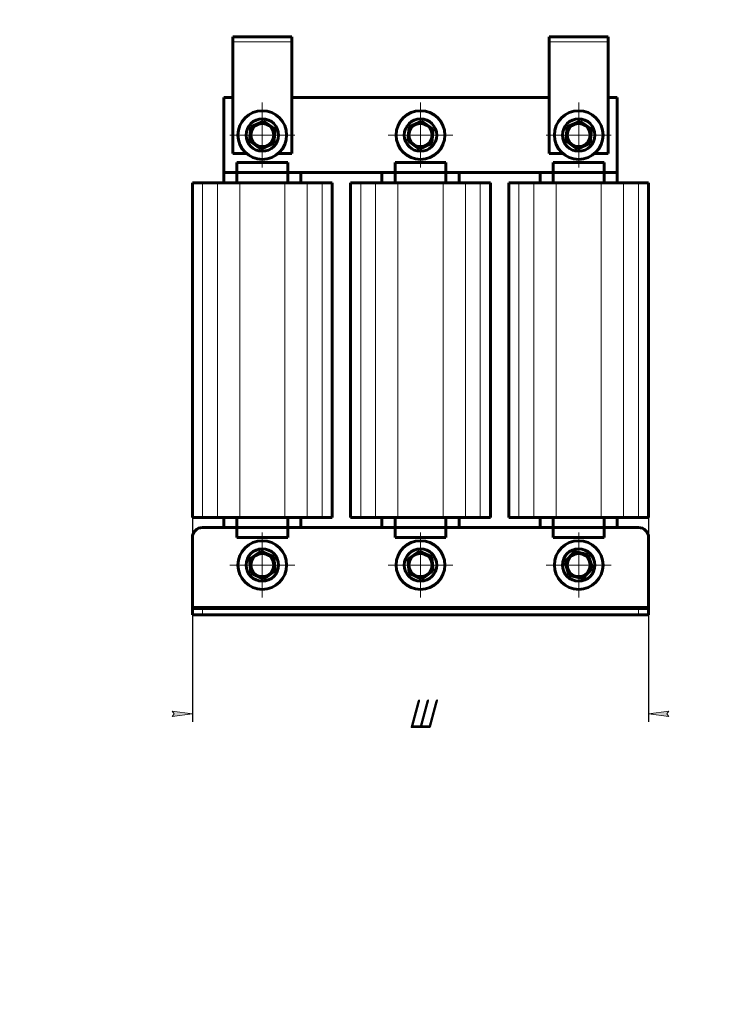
# Model space of a CAD drawing. Header units: millimetres. Extents: x 0 to 297, y 0 to 420.
# Tile 1 of 3: x 0 to 173, y 0 to 243. Entities that reach past the tile are written whole.
import ezdxf

# ---------------------------------------------------------------- set-up
doc = ezdxf.new("R2010")
doc.units = ezdxf.units.MM
for name, pattern in [('K5LT_AXLED', [19.5, 15, -1.5, 1.5, -1.5]), ('K5LT_BASIC', [0]), ('K5LT_THIN', [0])]:
    doc.linetypes.add(name, pattern=pattern)
doc.layers.add('Системный слой', color=7, linetype='Continuous')
doc.styles.add('KDIMTEXTSTYLE', font='GOST_AU.SHX', dxfattribs={"width": 0.96, "oblique": 15, "height": 5})
doc.dimstyles.new('KDIMSTYLE (0.50)', dxfattribs={"dimtxt": 5, "dimasz": 1, "dimexe": 2, "dimexo": 0, "dimgap": 1, "dimtad": 1, "dimlfac": 2, "dimtxsty": 'KDIMTEXTSTYLE', "dimsah": 1, "dimcen": 0, "dimdle": 1, "dimadec": 0, "dimazin": 0, "dimtfac": 0.667, "dimtmove": 0, "dimatfit": 3, "dimfxl": 1, "dimtvp": 1, "dimtolj": 1, "dimtzin": 0, "dimarcsym": 0})

# ---------------------------------------------------------------- blocks, each defined once
blk = doc.blocks.new('U0')
at = {"layer": 'Системный слой', "color": 150, "linetype": 'K5LT_BASIC', "lineweight": 60, "true_color": 0x0080ff}
for p, q in [((52.57825849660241, 209.7955377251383), (55.85963153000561, 209.7955377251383)), ((63.79688546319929, 209.7955377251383), (67.07825849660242, 209.7955377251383))]:
    blk.add_line(p, q, dxfattribs=at)
blk = doc.blocks.new('U1')
at = {"layer": 'Системный слой', "color": 150, "linetype": 'K5LT_BASIC', "lineweight": 60, "true_color": 0x0080ff}
for p, q in [((130.5782584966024, 209.7955377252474), (133.8596315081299, 209.7955377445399)), ((141.7968854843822, 209.7955377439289), (145.0782584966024, 209.7955377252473))]:
    blk.add_line(p, q, dxfattribs=at)
blk = doc.blocks.new('U2')
at = {"layer": 'Системный слой', "color": 150, "linetype": 'K5LT_BASIC', "lineweight": 60, "true_color": 0x0080ff}
for p, q in [((53.57825849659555, 117.5455377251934), (45.07825849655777, 117.5455377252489)), ((92.57825849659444, 117.5455377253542), (66.07825849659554, 117.5455377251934)), ((131.5782584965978, 117.5455377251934), (105.0782584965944, 117.5455377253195)), ((152.5782584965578, 117.5455377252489), (144.0782584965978, 117.5455377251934))]:
    blk.add_line(p, q, dxfattribs=at)
blk = doc.blocks.new('U3')
at = {"layer": 'Системный слой', "color": 150, "linetype": 'K5LT_BASIC', "lineweight": 60, "true_color": 0x0080ff}
for p, q in [((52.57825849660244, 223.5455377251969), (50.32825849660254, 223.5455377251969)), ((130.5782584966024, 223.5455377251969), (67.07825849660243, 223.5455377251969)), ((147.3282584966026, 223.5455377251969), (145.0782584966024, 223.5455377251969))]:
    blk.add_line(p, q, dxfattribs=at)
blk = doc.blocks.new('U4')
at = {"layer": 'Системный слой', "color": 150, "linetype": 'K5LT_BASIC', "lineweight": 60, "true_color": 0x0080ff}
for p, q in [((50.32825849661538, 205.045537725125), (53.57825849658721, 205.0455377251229)), ((66.07825849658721, 205.045537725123), (92.57825849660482, 205.0455377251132)), ((105.0782584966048, 205.0455377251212), (131.5782584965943, 205.0455377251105)), ((144.0782584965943, 205.0455377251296), (147.3282584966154, 205.0455377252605))]:
    blk.add_line(p, q, dxfattribs=at)
blk = doc.blocks.new('U5')
at = {"layer": 'Системный слой', "color": 150, "linetype": 'K5LT_BASIC', "lineweight": 60, "true_color": 0x0080ff}
for p, q in [((50.32825849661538, 205.045537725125), (50.32825849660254, 202.5455377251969)), ((50.32825849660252, 120.0455377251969), (50.32825849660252, 117.5455377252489))]:
    blk.add_line(p, q, dxfattribs=at)
blk = doc.blocks.new('U6')
at = {"layer": 'Системный слой', "color": 150, "linetype": 'K5LT_BASIC', "lineweight": 60, "true_color": 0x0080ff}
for p, q in [((108.3282584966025, 205.0455377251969), (108.3282584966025, 202.5455377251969)), ((108.3282584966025, 120.0455377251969), (108.3282584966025, 117.5455377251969))]:
    blk.add_line(p, q, dxfattribs=at)
blk = doc.blocks.new('U7')
at = {"layer": 'Системный слой', "color": 150, "linetype": 'K5LT_BASIC', "lineweight": 60, "true_color": 0x0080ff}
for p, q in [((69.32825849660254, 205.0455377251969), (69.32825849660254, 202.5455377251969)), ((69.32825849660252, 120.0455377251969), (69.32825849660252, 117.5455377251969))]:
    blk.add_line(p, q, dxfattribs=at)
blk = doc.blocks.new('U8')
at = {"layer": 'Системный слой', "color": 150, "linetype": 'K5LT_BASIC', "lineweight": 60, "true_color": 0x0080ff}
for p, q in [((147.3282584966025, 202.5455377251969), (147.3282584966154, 205.0455377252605)), ((147.3282584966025, 117.5455377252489), (147.3282584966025, 120.0455377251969))]:
    blk.add_line(p, q, dxfattribs=at)
blk = doc.blocks.new('U9')
at = {"layer": 'Системный слой', "color": 150, "linetype": 'K5LT_BASIC', "lineweight": 60, "true_color": 0x0080ff}
for p, q in [((89.32825849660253, 202.5455377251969), (89.32825849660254, 205.0455377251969)), ((89.32825849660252, 117.5455377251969), (89.32825849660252, 120.0455377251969))]:
    blk.add_line(p, q, dxfattribs=at)
blk = doc.blocks.new('U10')
at = {"layer": 'Системный слой', "color": 150, "linetype": 'K5LT_BASIC', "lineweight": 60, "true_color": 0x0080ff}
for p, q in [((128.3282584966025, 202.5455377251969), (128.3282584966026, 205.0455377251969)), ((128.3282584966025, 117.5455377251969), (128.3282584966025, 120.0455377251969))]:
    blk.add_line(p, q, dxfattribs=at)
blk = doc.blocks.new('U11')
at = {"layer": 'Системный слой', "color": 150, "linetype": 'K5LT_BASIC', "lineweight": 60, "true_color": 0x0080ff}
for p, q in [((50.32825849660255, 223.5955377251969), (52.57825849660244, 223.5955377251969)), ((67.07825849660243, 223.5955377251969), (130.5782584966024, 223.5955377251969)), ((145.0782584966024, 223.5955377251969), (147.3282584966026, 223.5955377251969))]:
    blk.add_line(p, q, dxfattribs=at)
blk = doc.blocks.new('KDIMARROW_01')
at = {"layer": 'Системный слой'}
blk.add_hatch(color=0, dxfattribs=at).paths.add_polyline_path([(0, 0), (-5, 0.658262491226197), (-4.5, 5.51091059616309e-16), (-5, -0.6582624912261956)])
at = {"layer": 'Системный слой', "color": 0, "linetype": 'K5LT_THIN', "lineweight": 18}
for p, q in [((-4.5, 5.51091059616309e-16), (-5, 0.658262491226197)), ((-5, 0.658262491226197), (0, 0)), ((0, 0), (-5, -0.6582624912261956)), ((-5, -0.6582624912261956), (-4.5, 5.51091059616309e-16)), ((0, 0), (-1, 0))]:
    blk.add_line(p, q, dxfattribs=at)
blk = doc.blocks.new('U12')
at = {"layer": 'Системный слой', "color": 30, "linetype": 'K5LT_AXLED', "lineweight": 18, "true_color": 0xff8000}
for q in [(59.82825849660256, 116.2955377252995), (51.82825849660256, 108.2955377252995), (67.82825849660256, 108.2955377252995), (59.82825849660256, 100.2955377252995)]:
    blk.add_line((59.82825849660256, 108.2955377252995), q, dxfattribs=at)
blk = doc.blocks.new('U13')
at = {"layer": 'Системный слой', "color": 30, "linetype": 'K5LT_AXLED', "lineweight": 18, "true_color": 0xff8000}
for q in [(59.82825849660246, 222.2955377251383), (51.82825849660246, 214.2955377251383), (67.82825849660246, 214.2955377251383), (59.82825849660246, 206.2955377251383)]:
    blk.add_line((59.82825849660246, 214.2955377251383), q, dxfattribs=at)
blk = doc.blocks.new('U14')
at = {"layer": 'Системный слой', "color": 30, "linetype": 'K5LT_AXLED', "lineweight": 18, "true_color": 0xff8000}
for q in [(98.8282584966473, 116.2955377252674), (90.8282584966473, 108.2955377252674), (106.8282584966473, 108.2955377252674), (98.8282584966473, 100.2955377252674)]:
    blk.add_line((98.8282584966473, 108.2955377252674), q, dxfattribs=at)
blk = doc.blocks.new('U15')
at = {"layer": 'Системный слой', "color": 30, "linetype": 'K5LT_AXLED', "lineweight": 18, "true_color": 0xff8000}
for q in [(98.82825849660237, 222.29553772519), (90.82825849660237, 214.29553772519), (106.8282584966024, 214.29553772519), (98.82825849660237, 206.29553772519)]:
    blk.add_line((98.82825849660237, 214.29553772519), q, dxfattribs=at)
blk = doc.blocks.new('U16')
at = {"layer": 'Системный слой', "color": 30, "linetype": 'K5LT_AXLED', "lineweight": 18, "true_color": 0xff8000}
for q in [(137.8282584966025, 116.2955377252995), (129.8282584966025, 108.2955377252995), (145.8282584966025, 108.2955377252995), (137.8282584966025, 100.2955377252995)]:
    blk.add_line((137.8282584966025, 108.2955377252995), q, dxfattribs=at)
blk = doc.blocks.new('U17')
at = {"layer": 'Системный слой', "color": 30, "linetype": 'K5LT_AXLED', "lineweight": 18, "true_color": 0xff8000}
for q in [(137.8282584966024, 222.2955377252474), (129.8282584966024, 214.2955377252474), (145.8282584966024, 214.2955377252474), (137.8282584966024, 206.2955377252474)]:
    blk.add_line((137.8282584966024, 214.2955377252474), q, dxfattribs=at)

msp = doc.modelspace()

# ---------------------------------------------------------------- linework, layer by layer
at = {"layer": 'Системный слой', "color": 150, "linetype": 'K5LT_BASIC', "lineweight": 60, "true_color": 0x0080ff}
for p, q in [((52.57825849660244, 238.5455377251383), (52.57825849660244, 237.2955377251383)), ((52.57825849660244, 238.5455377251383), (67.07825849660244, 238.5455377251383)), ((67.07825849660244, 237.2955377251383), (67.07825849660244, 238.5455377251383)), ((130.5782584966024, 238.5455377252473), (130.5782584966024, 237.2955377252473)), ((130.5782584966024, 238.5455377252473), (145.0782584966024, 238.5455377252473)), ((145.0782584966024, 237.2955377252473), (145.0782584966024, 238.5455377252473)), ((52.57825849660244, 237.2955377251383), (52.57825849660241, 209.7955377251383)), ((67.07825849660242, 209.7955377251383), (67.07825849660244, 237.2955377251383)), ((130.5782584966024, 237.2955377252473), (130.5782584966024, 209.7955377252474)), ((145.0782584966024, 209.7955377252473), (145.0782584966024, 237.2955377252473)), ((50.32825849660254, 223.5455377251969), (50.32825849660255, 223.5955377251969)), ((50.32825849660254, 223.5455377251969), (50.32825849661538, 205.045537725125)), ((147.3282584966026, 223.5455377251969), (147.3282584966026, 223.5955377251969)), ((147.3282584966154, 205.0455377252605), (147.3282584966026, 223.5455377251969)), ((56.67347205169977, 212.8646909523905), (57.01171562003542, 216.3122395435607)), ((57.01171562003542, 216.3122395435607), (60.16650206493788, 217.7430863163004)), ((60.16650206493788, 217.7430863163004), (62.9830449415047, 215.72638449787)), ((95.67347202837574, 212.8646910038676), (96.01171565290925, 216.3122395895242)), ((96.01171565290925, 216.3122395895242), (99.16650212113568, 217.7430863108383)), ((99.16650212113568, 217.7430863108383), (101.9830449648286, 215.7263844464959)), ((134.6734720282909, 212.8646910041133), (135.0117156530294, 216.3122395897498)), ((135.0117156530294, 216.3122395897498), (138.1665021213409, 217.7430863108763)), ((138.1665021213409, 217.7430863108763), (140.9830449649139, 215.7263844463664)), ((62.9830449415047, 215.72638449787), (62.64480137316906, 212.2788359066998)), ((101.9830449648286, 215.7263844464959), (101.6448013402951, 212.2788358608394)), ((140.9830449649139, 215.7263844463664), (140.6448013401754, 212.2788358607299)), ((59.49001492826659, 210.84798913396), (56.67347205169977, 212.8646909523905)), ((62.64480137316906, 212.2788359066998), (59.49001492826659, 210.84798913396)), ((98.49001487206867, 210.8479891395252), (95.67347202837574, 212.8646910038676)), ((101.6448013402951, 212.2788358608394), (98.49001487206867, 210.8479891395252)), ((137.4900148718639, 210.8479891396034), (134.6734720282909, 212.8646910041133)), ((140.6448013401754, 212.2788358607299), (137.4900148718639, 210.8479891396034)), ((53.57825849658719, 207.5455377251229), (66.07825849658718, 207.545537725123)), ((53.57825849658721, 205.0455377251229), (53.57825849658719, 207.5455377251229)), ((66.07825849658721, 205.045537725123), (66.07825849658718, 207.545537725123)), ((92.57825849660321, 207.5455377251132), (105.0782584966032, 207.5455377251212)), ((92.57825849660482, 205.0455377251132), (92.57825849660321, 207.5455377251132)), ((105.0782584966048, 205.0455377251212), (105.0782584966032, 207.5455377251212)), ((131.5782584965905, 207.5455377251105), (144.0782584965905, 207.5455377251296)), ((131.5782584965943, 205.0455377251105), (131.5782584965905, 207.5455377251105)), ((144.0782584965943, 205.0455377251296), (144.0782584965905, 207.5455377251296)), ((53.57825849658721, 205.0455377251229), (66.07825849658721, 205.045537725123)), ((53.57825849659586, 202.545537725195), (53.57825849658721, 205.0455377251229)), ((66.07825849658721, 205.045537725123), (66.07825849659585, 202.5455377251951)), ((92.57825849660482, 205.0455377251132), (105.0782584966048, 205.0455377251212)), ((92.57825849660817, 202.5455377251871), (92.57825849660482, 205.0455377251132)), ((105.0782584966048, 205.0455377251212), (105.0782584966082, 202.5455377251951)), ((131.5782584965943, 205.0455377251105), (144.0782584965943, 205.0455377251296)), ((131.5782584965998, 202.5455377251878), (131.5782584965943, 205.0455377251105)), ((144.0782584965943, 205.0455377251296), (144.0782584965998, 202.5455377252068)), ((42.57825849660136, 120.0455377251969), (42.57825849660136, 202.5455377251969)), ((42.57825849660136, 202.5455377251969), (45.09534090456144, 202.5455377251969)), ((45.09534090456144, 202.5455377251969), (48.76795843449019, 202.5455377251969)), ((48.76795843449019, 202.5455377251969), (54.25087602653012, 202.5455377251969)), ((54.25087602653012, 202.5455377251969), (65.40564096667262, 202.5455377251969)), ((65.40564096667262, 202.5455377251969), (70.88855855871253, 202.5455377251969)), ((70.88855855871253, 202.5455377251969), (74.5611760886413, 202.5455377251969)), ((74.5611760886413, 202.5455377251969), (77.07825849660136, 202.5455377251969)), ((77.07825849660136, 120.0455377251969), (77.07825849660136, 202.5455377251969)), ((81.57825849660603, 120.0455377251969), (81.57825849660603, 202.5455377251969)), ((81.57825849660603, 202.5455377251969), (84.0953409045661, 202.5455377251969)), ((84.0953409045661, 202.5455377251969), (87.76795843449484, 202.5455377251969)), ((87.76795843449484, 202.5455377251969), (93.25087602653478, 202.5455377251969)), ((93.25087602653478, 202.5455377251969), (104.4056409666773, 202.5455377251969)), ((104.4056409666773, 202.5455377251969), (109.8885585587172, 202.5455377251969)), ((109.8885585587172, 202.5455377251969), (113.561176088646, 202.5455377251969)), ((113.561176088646, 202.5455377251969), (116.078258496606, 202.5455377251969)), ((116.078258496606, 120.0455377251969), (116.078258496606, 202.5455377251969)), ((120.5782584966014, 120.0455377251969), (120.5782584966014, 202.5455377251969)), ((120.5782584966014, 202.5455377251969), (123.0953409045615, 202.5455377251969)), ((123.0953409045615, 202.5455377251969), (126.7679584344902, 202.5455377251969)), ((126.7679584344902, 202.5455377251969), (132.2508760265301, 202.5455377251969)), ((132.2508760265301, 202.5455377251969), (143.4056409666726, 202.5455377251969)), ((143.4056409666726, 202.5455377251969), (148.8885585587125, 202.5455377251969)), ((148.8885585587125, 202.5455377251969), (152.5611760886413, 202.5455377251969)), ((152.5611760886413, 202.5455377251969), (155.0782584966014, 202.5455377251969)), ((155.0782584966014, 120.0455377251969), (155.0782584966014, 202.5455377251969)), ((42.57825849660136, 120.0455377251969), (45.09534090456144, 120.0455377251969)), ((45.09534090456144, 120.0455377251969), (48.76795843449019, 120.0455377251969)), ((48.76795843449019, 120.0455377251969), (54.25087602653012, 120.0455377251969)), ((53.57825849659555, 117.5455377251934), (53.57825849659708, 120.0455377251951)), ((54.25087602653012, 120.0455377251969), (65.40564096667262, 120.0455377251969)), ((65.40564096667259, 120.0455377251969), (70.88855855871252, 120.0455377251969)), ((66.07825849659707, 120.0455377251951), (66.07825849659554, 117.5455377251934)), ((70.88855855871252, 120.0455377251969), (74.56117608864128, 120.0455377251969)), ((74.56117608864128, 120.0455377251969), (77.07825849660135, 120.0455377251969)), ((81.57825849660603, 120.0455377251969), (84.0953409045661, 120.0455377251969)), ((84.0953409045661, 120.0455377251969), (87.76795843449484, 120.0455377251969)), ((87.76795843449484, 120.0455377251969), (93.25087602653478, 120.0455377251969)), ((92.57825849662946, 117.5455377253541), (92.5782584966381, 120.0455377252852)), ((93.25087602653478, 120.0455377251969), (104.4056409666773, 120.0455377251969)), ((104.4056409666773, 120.0455377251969), (109.8885585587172, 120.0455377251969)), ((105.0782584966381, 120.0455377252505), (105.0782584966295, 117.5455377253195)), ((109.8885585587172, 120.0455377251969), (113.561176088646, 120.0455377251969)), ((113.561176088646, 120.0455377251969), (116.078258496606, 120.0455377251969)), ((120.5782584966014, 120.0455377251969), (123.0953409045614, 120.0455377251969)), ((123.0953409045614, 120.0455377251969), (126.7679584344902, 120.0455377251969)), ((126.7679584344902, 120.0455377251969), (132.2508760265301, 120.0455377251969)), ((131.5782584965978, 117.5455377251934), (131.5782584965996, 120.0455377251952)), ((132.2508760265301, 120.0455377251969), (143.4056409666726, 120.0455377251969)), ((143.4056409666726, 120.0455377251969), (148.8885585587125, 120.0455377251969)), ((144.0782584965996, 120.0455377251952), (144.0782584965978, 117.5455377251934)), ((148.8885585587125, 120.0455377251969), (152.5611760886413, 120.0455377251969)), ((152.5611760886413, 120.0455377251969), (155.0782584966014, 120.0455377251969)), ((53.57825849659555, 117.5455377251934), (53.57825849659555, 115.0455377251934)), ((66.07825849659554, 117.5455377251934), (53.57825849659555, 117.5455377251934)), ((66.07825849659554, 117.5455377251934), (66.07825849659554, 115.0455377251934)), ((92.57825849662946, 117.5455377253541), (92.57825849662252, 115.0455377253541)), ((105.0782584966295, 117.5455377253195), (92.57825849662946, 117.5455377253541)), ((105.0782584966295, 117.5455377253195), (105.0782584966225, 115.0455377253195)), ((131.5782584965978, 117.5455377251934), (131.5782584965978, 115.0455377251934)), ((144.0782584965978, 117.5455377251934), (131.5782584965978, 117.5455377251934)), ((144.0782584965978, 117.5455377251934), (144.0782584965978, 115.0455377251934)), ((42.57825849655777, 115.0455377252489), (42.57825849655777, 98.04553772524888)), ((66.07825849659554, 115.0455377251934), (53.57825849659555, 115.0455377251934)), ((105.0782584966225, 115.0455377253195), (92.57825849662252, 115.0455377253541)), ((144.0782584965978, 115.0455377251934), (131.5782584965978, 115.0455377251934)), ((155.0782584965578, 98.0455377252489), (155.0782584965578, 115.0455377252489)), ((56.67347201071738, 109.7263844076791), (59.49001482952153, 111.7430863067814)), ((59.49001482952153, 111.7430863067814), (62.64480131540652, 110.3122396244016)), ((95.67347200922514, 109.7263844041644), (98.49001482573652, 111.7430863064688)), ((98.49001482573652, 111.7430863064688), (101.6448013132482, 110.3122396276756)), ((57.01171567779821, 106.278835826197), (56.67347201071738, 109.7263844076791)), ((62.64480131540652, 110.3122396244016), (62.98304498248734, 106.8646910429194)), ((96.01171568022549, 106.2788358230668), (95.67347200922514, 109.7263844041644)), ((101.6448013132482, 110.3122396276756), (101.9830449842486, 106.864691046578)), ((134.4443382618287, 109.0365396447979), (136.7780248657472, 111.5965995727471)), ((136.7780248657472, 111.5965995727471), (140.161945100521, 110.8555976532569)), ((140.161945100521, 110.8555976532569), (141.2121787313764, 107.5545358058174)), ((62.98304498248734, 106.8646910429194), (60.16650216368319, 104.8479891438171)), ((101.9830449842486, 106.864691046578), (99.1665021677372, 104.8479891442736)), ((135.4945718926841, 105.7354777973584), (134.4443382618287, 109.0365396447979)), ((141.2121787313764, 107.5545358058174), (138.8784921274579, 104.9944758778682)), ((60.16650216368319, 104.8479891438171), (57.01171567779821, 106.278835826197)), ((99.1665021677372, 104.8479891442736), (96.01171568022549, 106.2788358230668)), ((138.8784921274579, 104.9944758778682), (135.4945718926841, 105.7354777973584)), ((42.57825849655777, 98.04553772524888), (42.57825849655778, 97.54553772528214)), ((42.57825849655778, 97.54553772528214), (45.07825849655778, 97.54553772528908)), ((42.57825849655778, 96.04553772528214), (42.57825849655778, 97.54553772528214)), ((45.07825849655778, 97.54553772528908), (152.5782584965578, 97.5455377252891)), ((152.5782584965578, 97.5455377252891), (155.0782584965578, 97.54553772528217)), ((155.0782584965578, 97.54553772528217), (155.0782584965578, 98.0455377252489)), ((155.0782584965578, 96.04553772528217), (155.0782584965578, 97.54553772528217)), ((42.57825849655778, 96.04553772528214), (45.07825849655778, 96.04553772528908)), ((45.07825849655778, 96.04553772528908), (152.5782584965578, 96.0455377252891)), ((152.5782584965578, 96.0455377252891), (155.0782584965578, 96.04553772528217))]:
    msp.add_line(p, q, dxfattribs=at)
at = {"layer": 'Системный слой', "color": 7, "linetype": 'K5LT_THIN', "lineweight": 18}
for p, q in [((67.07825849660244, 237.2955377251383), (52.57825849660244, 237.2955377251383)), ((145.0782584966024, 237.2955377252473), (130.5782584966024, 237.2955377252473)), ((45.09534090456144, 120.0455377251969), (45.09534090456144, 202.5455377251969)), ((48.76795843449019, 120.0455377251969), (48.76795843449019, 202.5455377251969)), ((54.25087602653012, 120.0455377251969), (54.25087602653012, 202.5455377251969)), ((65.40564096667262, 120.0455377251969), (65.40564096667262, 202.5455377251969)), ((70.88855855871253, 120.0455377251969), (70.88855855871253, 202.5455377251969)), ((74.5611760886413, 120.0455377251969), (74.5611760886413, 202.5455377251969)), ((84.0953409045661, 120.0455377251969), (84.0953409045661, 202.5455377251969)), ((87.76795843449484, 120.0455377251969), (87.76795843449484, 202.5455377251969)), ((93.25087602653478, 120.0455377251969), (93.25087602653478, 202.5455377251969)), ((104.4056409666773, 120.0455377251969), (104.4056409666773, 202.5455377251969)), ((109.8885585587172, 120.0455377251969), (109.8885585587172, 202.5455377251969)), ((113.561176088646, 120.0455377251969), (113.561176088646, 202.5455377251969)), ((123.0953409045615, 120.0455377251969), (123.0953409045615, 202.5455377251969)), ((126.7679584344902, 120.0455377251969), (126.7679584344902, 202.5455377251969)), ((132.2508760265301, 120.0455377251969), (132.2508760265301, 202.5455377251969)), ((143.4056409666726, 120.0455377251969), (143.4056409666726, 202.5455377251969)), ((148.8885585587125, 120.0455377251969), (148.8885585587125, 202.5455377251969)), ((152.5611760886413, 120.0455377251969), (152.5611760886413, 202.5455377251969)), ((155.0782584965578, 98.0455377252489), (42.57825849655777, 98.04553772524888)), ((45.07825849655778, 96.04553772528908), (45.07825849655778, 97.54553772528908)), ((152.5782584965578, 96.0455377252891), (152.5782584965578, 97.5455377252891))]:
    msp.add_line(p, q, dxfattribs=at)
at = {"layer": 'Системный слой', "color": 150, "linetype": 'K5LT_BASIC', "lineweight": 60, "true_color": 0x0080ff}
for centre, radius in [((59.82825849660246, 214.2955377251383), 6), ((98.82825849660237, 214.29553772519), 6), ((137.8282584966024, 214.2955377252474), 6), ((59.82825849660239, 214.2955377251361), 4), ((59.82825849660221, 214.2955377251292), 2.850000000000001), ((98.82825849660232, 214.2955377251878), 4), ((98.82825849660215, 214.2955377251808), 2.850000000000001), ((137.8282584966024, 214.2955377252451), 4), ((137.8282584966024, 214.2955377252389), 2.85), ((59.82825849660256, 108.2955377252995), 6), ((98.8282584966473, 108.2955377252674), 6.000000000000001), ((137.8282584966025, 108.2955377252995), 6), ((59.82825849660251, 108.2955377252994), 4.000000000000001), ((98.82825849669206, 108.2955377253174), 4.000000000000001), ((137.8282584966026, 108.2955377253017), 4), ((59.82825849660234, 108.2955377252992), 2.850000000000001), ((98.82825849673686, 108.2955377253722), 2.85), ((137.8282584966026, 108.2955377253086), 2.850000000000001)]:
    msp.add_circle(centre, radius, dxfattribs=at)
for centre, start, end in [((45.07825849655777, 115.0455377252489), 90.00000000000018, 180), ((152.5782584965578, 115.0455377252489), 0, 89.99999999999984)]:
    msp.add_arc(centre, 2.5, start, end, dxfattribs=at)

# ---------------------------------------------------------------- block references
at = {"layer": 'Системный слой'}
for name in ['U11', 'U3', 'U13', 'U15', 'U17', 'U0', 'U1', 'U4', 'U5', 'U7', 'U9', 'U6', 'U10', 'U8', 'U2', 'U12', 'U14', 'U16']:
    msp.add_blockref(name, (0, 0), dxfattribs=at)

# ---------------------------------------------------------------- dimensions: what is measured, and where the dimension line sits
at = {"layer": 'Системный слой', "color": 7}
msp.add_linear_dim(base=(181.0840070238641, 238.5455377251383), p1=(201.3309477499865, 96.04553772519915), p2=(216.3309477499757, 238.5455377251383), angle=90, location=(181.0840070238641, 167.2955377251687), text='\\H7.0;\\W0.965;\\Q15;\\H7.0;\\W0.965;\\Q15;\\Q15;В', dimstyle='KDIMSTYLE (0.50)', override={"dimexo": 0, "dimblk1": 'KDIMARROW_01', "dimblk2": 'KDIMARROW_01', "dimse1": 0, "dimse2": 0, "dimclrt": 7, "dimtolj": 1}, dxfattribs=at).render()
msp.add_linear_dim(base=(42.57825849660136, 71.60917086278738), p1=(155.0782584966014, 120.0455377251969), p2=(42.57825849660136, 120.0455377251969), location=(98.82825849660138, 71.60917086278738), text='\\H7.0;\\W0.965;\\Q15;\\H7.0;\\W0.965;\\Q15;\\Q15;Ш', dimstyle='KDIMSTYLE (0.50)', override={"dimexo": 0, "dimblk1": 'KDIMARROW_01', "dimblk2": 'KDIMARROW_01', "dimse1": 0, "dimse2": 0, "dimclrt": 7, "dimtolj": 1}, dxfattribs=at).render()

doc.saveas('drawing.dxf')
